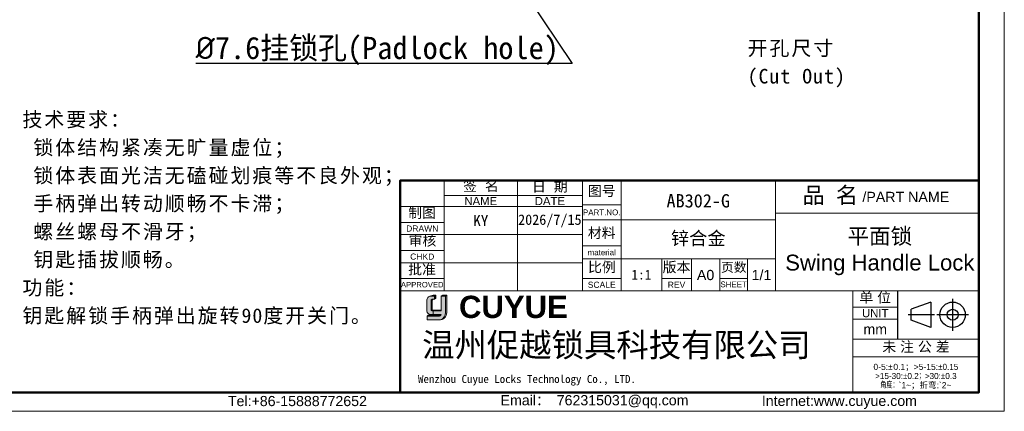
# Model space of a CAD drawing. Header units: millimetres. Extents: x 16 to 559, y 27 to 410.
# Tile 4 of 8: x 205 to 559, y 27 to 167. Entities that reach past the tile are written whole.
import ezdxf
from ezdxf import colors
from ezdxf.entities.mleader import LeaderData, LeaderLine
from ezdxf.math import Vec2, Vec3

# ---------------------------------------------------------------- set-up
doc = ezdxf.new("R2010")
doc.units = ezdxf.units.MM
for name, color, linetype, lineweight in [('0007', 7, 'Continuous', 5), ('实线层', 7, 'Continuous', 25), ('尺寸线层', 3, 'Continuous', 18), ('粗实线层', 7, 'Continuous', 50), ('细实线层', 3, 'Continuous', 18)]:
    doc.layers.add(name, color=color, linetype=linetype, lineweight=lineweight)
doc.layers.add('7标注层', color=3, linetype='Continuous')
doc.styles.add('ARIAL', font='arial.ttf')
doc.styles.add('TEXTSTYLE_2', font='arial.ttf')
doc.styles.add('TEXTSTYLE_3', font='arial.ttf')
doc.styles.add('TEXTSTYLE_4', font='arial.ttf')

msp = doc.modelspace()

# ---------------------------------------------------------------- hatches: boundary and pattern name
at = {"layer": '实线层'}
h = msp.add_hatch(color=30, dxfattribs=at)
edge = h.paths.add_edge_path(flags=0)
edge.add_arc((353.1955740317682, 66.2734677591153), 0.5223099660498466, 103.89623382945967, 180.1196323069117, ccw=False)
edge.add_line((353.0701338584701, 66.7804908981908), (353.8867941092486, 66.78049089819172))
edge.add_line((353.8867941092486, 66.78049089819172), (353.8867941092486, 67.89802281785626))
edge.add_line((353.8867941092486, 67.89802281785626), (352.245575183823, 67.89802281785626))
edge.add_arc((352.7598262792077, 66.35667511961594), 1.624871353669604, 108.4506221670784, 173.4013944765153)
edge.add_line((351.1457187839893, 66.54339391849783), (351.145718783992, 62.59685241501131))
edge.add_arc((352.5360738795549, 62.72637918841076), 1.39637547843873, 185.3223660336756, 272.7233690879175)
edge.add_line((352.6024210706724, 61.3315808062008), (353.4774016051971, 61.3315808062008))
edge.add_line((353.4774016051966, 61.3315808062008), (353.4774016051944, 62.59685241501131))
edge.add_line((353.4774016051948, 62.59685241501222), (353.0835150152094, 62.59685241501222))
edge.add_arc((353.0506711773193, 62.97314277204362), 0.3777209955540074, 177.6597996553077, 274.98831874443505, ccw=False)
edge.add_line((352.6732652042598, 62.98856619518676), (352.6732652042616, 66.27237718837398))
h = msp.add_hatch(color=254, dxfattribs=at)
h.paths.add_polyline_path([(353.4392411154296, 68.2304178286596), (352.245575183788, 67.89802281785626), (353.8867941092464, 67.89802281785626), (354.4512480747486, 68.2304178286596)], flags=0)
h.paths.add_polyline_path([(356.2907836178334, 67.89802281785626), (357.8896890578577, 67.89802281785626), (358.3595914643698, 68.2304178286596), (356.8801719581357, 68.2304178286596)], flags=0)
msp.add_hatch(color=251, dxfattribs=at).paths.add_polyline_path([(353.8867941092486, 66.78049089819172), (354.4512480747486, 67.20937804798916), (354.4512480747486, 68.2304178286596), (353.8867941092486, 67.89802281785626)], flags=0)
h = msp.add_hatch(color=251, dxfattribs=at)
edge = h.paths.add_edge_path(flags=0)
edge.add_line((358.3595914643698, 68.2304178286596), (357.8896890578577, 67.89802281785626))
edge.add_line((357.8896890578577, 67.89802281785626), (357.8896890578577, 62.0383275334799))
edge.add_arc((355.2376283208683, 61.93488788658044), 2.654077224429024, -71.74154242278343, 2.2336036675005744, ccw=False)
edge.add_arc((355.6294088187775, 62.10992101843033), 2.731121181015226, 279.2658368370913, 358.4978790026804)
edge.add_line((358.3595914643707, 62.03832753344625), (358.3595914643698, 68.2304178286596))
h = msp.add_hatch(color=251, dxfattribs=at)
edge = h.paths.add_edge_path(flags=0)
edge.add_line((353.0499329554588, 63.21581077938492), (353.0499329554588, 66.27237718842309))
edge.add_arc((353.5722417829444, 66.27346775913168), 0.5223099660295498, 103.89623382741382, 180.1196323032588, ccw=False)
edge.add_line((353.4468016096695, 66.78049089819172), (353.0701338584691, 66.78049089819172))
edge.add_arc((353.1955740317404, 66.27346775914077), 0.5223099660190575, 103.8962338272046, 180.1196323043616)
edge.add_line((352.6732652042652, 66.27237718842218), (352.6732652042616, 62.98856619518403))
edge.add_arc((353.0506711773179, 62.97314277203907), 0.3777209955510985, 177.6597996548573, 274.9883187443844)
edge.add_line((353.0835150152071, 62.59685241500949), (356.2907836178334, 62.59685241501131))
edge.add_line((356.2907836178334, 62.59685241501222), (356.2907836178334, 62.91482133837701))
edge.add_line((356.2907836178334, 62.9148213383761), (353.2909971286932, 62.9148213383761))
edge.add_arc((353.3467040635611, 63.2064669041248), 0.2969181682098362, 178.1966309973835, 259.1862447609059, ccw=False)
h = msp.add_hatch(color=251, dxfattribs=at)
edge = h.paths.add_edge_path(flags=0)
edge.add_line((351.658524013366, 61.03091246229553), (351.3223285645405, 60.66091768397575))
edge.add_line((351.3223285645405, 60.66091768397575), (355.4933055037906, 60.66091768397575))
edge.add_arc((355.340492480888, 61.65209370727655), 1.002886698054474, 278.7644802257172, 323.8869948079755)
edge.add_line((356.150680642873, 61.06101260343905), (351.658524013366, 61.03091246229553))
at = {"layer": '尺寸线层'}
h = msp.add_hatch(color=179, dxfattribs=at)
edge = h.paths.add_edge_path(flags=0)
edge.add_line((357.8896890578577, 67.89802281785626), (356.2907836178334, 67.89802281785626))
edge.add_line((356.2907836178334, 67.89802281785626), (356.2907836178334, 62.59685241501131))
edge.add_line((356.2907836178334, 62.59685241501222), (353.4774016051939, 62.59685241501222))
edge.add_line((353.4774016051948, 62.59685241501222), (353.4774016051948, 61.33158080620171))
edge.add_line((353.4774016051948, 61.3315808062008), (356.2907836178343, 61.3315808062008))
edge.add_arc((355.3404924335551, 61.65209379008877), 1.002886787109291, 278.7644821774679, 341.36184450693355, ccw=False)
edge.add_line((355.4933055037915, 60.66091768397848), (351.3223285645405, 60.66091768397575))
edge.add_line((351.3223285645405, 60.66091768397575), (351.3223285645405, 59.37919307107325))
edge.add_line((351.3223285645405, 59.37919307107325), (355.5830641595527, 59.37919307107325))
edge.add_arc((355.6294088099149, 62.10992050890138), 2.731120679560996, 269.0276957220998, 279.2658387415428)
edge.add_arc((355.2376283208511, 61.93488788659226), 2.654077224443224, 288.258457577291, 362.2336036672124)
edge.add_line((357.889689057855, 62.0383275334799), (357.8896890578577, 67.89802281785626))

# ---------------------------------------------------------------- linework, layer by layer
at = {"color": 0, "linetype": 'Continuous'}
for p, q in [((520.4792718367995, 69.83218774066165), (520.4792718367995, 52.4339618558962)), ((532.4496364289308, 65.78210765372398), (525.3054333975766, 63.19504869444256)), ((532.4496364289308, 65.78210765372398), (532.4496364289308, 56.67565773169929)), ((540.2803129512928, 66.9539458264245), (540.2803129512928, 55.50381955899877)), ((533.7435562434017, 61.22888269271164), (524.2941458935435, 61.22888269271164)), ((525.3054333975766, 59.26271669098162), (525.3054333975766, 63.19504869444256)), ((546.005376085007, 61.22888269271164), (534.5552498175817, 61.22888269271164)), ((532.4496364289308, 56.67565773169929), (525.3054333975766, 59.26271669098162))]:
    msp.add_line(p, q, dxfattribs=at)
for radius in [4.553224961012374, 1.966166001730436]:
    msp.add_circle((540.2803129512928, 61.22888269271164), radius, dxfattribs=at)
at = {"layer": '0007'}
for p, q in [((352.2455751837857, 67.89802281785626), (353.4392411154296, 68.2304178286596)), ((352.2455751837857, 67.89802281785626), (353.8867941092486, 67.89802281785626)), ((353.4392411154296, 68.2304178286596), (354.4512480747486, 68.2304178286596)), ((353.8867941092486, 67.89802281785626), (354.4512480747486, 68.2304178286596)), ((353.8867941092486, 66.78049089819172), (353.8867941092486, 67.89802281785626)), ((354.4512480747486, 67.20937804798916), (354.4512480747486, 68.2304178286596)), ((356.2907836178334, 67.89802281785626), (356.8801719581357, 68.2304178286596)), ((356.2907836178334, 67.89802281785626), (357.8896890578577, 67.89802281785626)), ((356.2907836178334, 62.59685241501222), (356.2907836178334, 67.89802281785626)), ((356.8801719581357, 68.2304178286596), (358.3595914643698, 68.2304178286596)), ((357.8896890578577, 67.89802281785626), (358.3595914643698, 68.2304178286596)), ((357.8896890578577, 67.89802281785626), (357.8896890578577, 62.03832753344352)), ((358.3595914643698, 68.2304178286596), (358.3595914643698, 62.03832753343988)), ((351.1457187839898, 62.5968524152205), (351.1457187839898, 66.54339391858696)), ((352.6732652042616, 62.98856619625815), (352.6732652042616, 66.27237716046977)), ((353.0499329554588, 63.21581077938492), (353.0499329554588, 66.27237716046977)), ((353.0701338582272, 66.78049089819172), (353.8867941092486, 66.78049089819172)), ((353.8867941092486, 66.78049089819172), (354.4512480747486, 67.20937804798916)), ((351.3223285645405, 60.66091768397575), (351.658524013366, 61.03091246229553)), ((351.3223285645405, 59.37919307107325), (351.3223285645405, 60.66091768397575)), ((351.3223285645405, 60.66091768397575), (355.4933055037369, 60.66091768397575)), ((351.658524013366, 61.03091246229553), (356.1506806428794, 61.06101260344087)), ((352.602421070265, 61.3315808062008), (356.2907836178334, 61.3315808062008)), ((353.0835150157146, 62.59685241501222), (356.2907836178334, 62.59685241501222)), ((353.2909971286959, 62.9148213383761), (356.2907836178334, 62.9148213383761)), ((353.4774016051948, 62.59685241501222), (353.4774016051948, 61.3315808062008)), ((351.3223285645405, 59.37919307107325), (355.5830641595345, 59.37919307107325))]:
    msp.add_line(p, q, dxfattribs=at)
for centre, radius, start, end in [((352.7598265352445, 66.35667491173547), 1.624871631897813, 108.4506284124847, 173.4013882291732), ((353.1955740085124, 66.27346777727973), 0.5223099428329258, 103.8962318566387, 180.1196373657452), ((353.5722417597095, 66.27346777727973), 0.5223099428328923, 103.8962318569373, 180.1196373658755), ((352.5360738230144, 62.72637912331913), 1.396375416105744, 185.3223635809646, 272.7233715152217), ((353.0506711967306, 62.97314279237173), 0.3777210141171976, 177.6598026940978, 274.9883156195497), ((353.3467040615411, 63.20646690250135), 0.2969181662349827, 178.1966306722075, 259.1862450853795), ((355.3404924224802, 61.65209380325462), 1.002886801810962, 278.7644826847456, 341.3618439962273), ((355.6294087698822, 62.10992106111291), 2.731121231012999, 269.0276967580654, 358.4978781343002), ((355.2376286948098, 61.93488762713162), 2.654076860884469, 288.2424993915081, 2.233609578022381)]:
    msp.add_arc(centre, radius, start, end, dxfattribs=at)
at = {"layer": '粗实线层'}
msp.add_lwpolyline([(48.654434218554, 401.1851244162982), (549.7199876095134, 401.1851244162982), (549.7199876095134, 33.31838435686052), (48.654434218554, 33.31838435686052)], close=True, dxfattribs=at)
msp.add_lwpolyline([(549.7197027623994, 109.4666087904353), (468.5670435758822, 109.4666087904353), (341.6276250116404, 109.4650855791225), (341.6276250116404, 33.2819360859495)], dxfattribs=at)
at = {"layer": '细实线层'}
for p, q in [((357.4176115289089, 109.4650855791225), (357.4176115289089, 69.8439157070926)), ((383.7342557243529, 109.4650855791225), (383.7342557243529, 69.8439157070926)), ((407.1254666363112, 109.4988794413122), (407.1254666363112, 69.84391570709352)), ((407.1268283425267, 109.4650855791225), (407.1268283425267, 69.8439157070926)), ((421.0148066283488, 109.4660381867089), (421.0148066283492, 69.8439157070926)), ((476.5670435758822, 109.4666087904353), (476.5670435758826, 69.8439157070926)), ((357.4176115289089, 104.05555316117), (407.1268283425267, 104.0555531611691)), ((341.6276250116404, 100.1080565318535), (407.1268283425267, 100.1080565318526)), ((407.1254666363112, 100.7266647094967), (421.0148066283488, 100.7266647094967)), ((476.5670435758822, 97.77032248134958), (549.7197027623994, 97.77032248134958)), ((341.6276250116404, 94.40611695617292), (357.4176115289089, 94.40611695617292)), ((407.1254666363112, 95.31713229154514), (476.5721665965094, 95.31713229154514)), ((341.6276250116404, 90.02000959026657), (407.1268283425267, 90.02000959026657)), ((407.1254666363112, 85.96010324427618), (421.0148066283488, 85.96010324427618)), ((341.6276250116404, 84.31807001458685), (357.4176115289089, 84.31807001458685)), ((341.6276250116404, 79.93196264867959), (407.1268283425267, 79.93196264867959)), ((407.1254666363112, 81.2815887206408), (476.5721665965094, 81.2815887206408)), ((435.6351645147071, 81.2815887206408), (435.6351645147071, 69.84391570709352)), ((446.3080257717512, 81.2815887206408), (446.3080257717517, 69.84391570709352)), ((456.5422762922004, 81.2815887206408), (456.5422762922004, 69.84391570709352)), ((466.4841196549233, 81.2815887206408), (466.4841196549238, 69.84391570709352)), ((341.6276250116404, 74.23002307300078), (357.4176115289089, 74.23002307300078)), ((407.1254666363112, 74.26381693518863), (421.0148066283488, 74.26381693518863)), ((435.6351645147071, 74.26381693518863), (446.3080257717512, 74.26381693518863)), ((456.5422762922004, 74.26381693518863), (466.4841196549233, 74.26381693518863)), ((341.6276250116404, 69.8439157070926), (504.3967355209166, 69.8439157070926)), ((504.3967355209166, 69.8439157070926), (504.3967355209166, 33.43986763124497)), ((504.3968781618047, 69.83218774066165), (549.7199876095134, 69.83218774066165)), ((504.3968781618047, 69.83218774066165), (504.3968781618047, 33.28193608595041)), ((504.3968781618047, 63.98404458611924), (520.4792718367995, 63.98404458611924)), ((504.3968781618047, 59.59793722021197), (520.4792718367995, 59.59793722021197)), ((504.3968781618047, 52.4339618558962), (549.7199876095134, 52.4339618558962)), ((504.3968781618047, 46.14720796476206), (549.7199876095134, 46.14720796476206))]:
    msp.add_line(p, q, dxfattribs=at)
msp.add_lwpolyline([(16.07692475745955, 410.3228480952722), (558.8577112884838, 410.3228480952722), (558.8577112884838, 26.53845357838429), (16.07692475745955, 26.53845357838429)], close=True, dxfattribs=at)

# ---------------------------------------------------------------- texts
at = {"color": 0, "linetype": 'Continuous', "attachment_point": 2, "line_spacing_factor": 0.8999999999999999}
for s, insert, char_height, width, style in [('签  名', (370.6364562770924, 109.3288064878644), 3.655089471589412, 16.07668259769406, 'TEXTSTYLE_2'), ('日  期', (395.3998769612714, 109.1394647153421), 3.655089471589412, 16.07668259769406, 'TEXTSTYLE_2'), ('图号', (414.070136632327, 107.5400599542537), 3.655089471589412, 10.70826993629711, 'TEXTSTYLE_2'), ('{\\fSimSun|b0|i0|c0|p34;品 名}', (496.2634496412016, 107.114425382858), 5.84814315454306, 21.42796202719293, 'TEXTSTYLE_2'), ('/PART NAME', (523.42181814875, 105.3908344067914), 3.655089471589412, 31.12940512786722, 'TEXTSTYLE_3'), ('PART.NO.', (414.070136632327, 99.04532355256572), 2.04685010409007, 13.47573061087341, 'TEXTSTYLE_3'), ('材料', (414.070136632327, 92.46616250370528), 3.655089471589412, 10.70826993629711, 'TEXTSTYLE_2'), ('material', (414.070136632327, 84.64427103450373), 2.04685010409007, 12.8441746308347, 'TEXTSTYLE_3'), ('比例', (414.1309153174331, 80.20756238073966), 3.655089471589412, 10.70826993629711, 'TEXTSTYLE_2'), ('版本', (440.971595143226, 80.18453949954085), 3.655089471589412, 10.70826993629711, 'TEXTSTYLE_2'), ('页数', (461.5656653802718, 79.97827008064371), 3.362682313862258, 9.851608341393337, 'TEXTSTYLE_2'), ('A0', (451.4251510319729, 77.33409209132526), 3.655089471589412, 5.368412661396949, 'TEXTSTYLE_2'), ('1/1', (471.5281431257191, 77.33409209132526), 3.655089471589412, 8.052618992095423, 'TEXTSTYLE_2'), ('SCALE', (414.070136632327, 73.09418830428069), 2.193053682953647, 10.02771758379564, 'TEXTSTYLE_3'), ('REV', (440.971595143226, 73.09418830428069), 2.193053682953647, 4.757239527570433, 'TEXTSTYLE_4'), ('SHEET', (461.5131979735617, 73.16729009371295), 2.04685010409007, 8.457314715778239, 'TEXTSTYLE_4'), ('单 位', (512.4380749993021, 69.29067292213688), 3.655089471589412, 13.39247626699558, 'TEXTSTYLE_2'), ('UNIT', (512.4380749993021, 63.25302669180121), 2.92407157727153, 9.511385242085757, 'TEXTSTYLE_3'), ('mm', (512.4380749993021, 57.84349427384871), 3.655089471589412, 8.478720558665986, 'TEXTSTYLE_3'), ('未 注 公 差', (527.08393906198, 51.55131367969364), 3.655089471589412, 29.46915886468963, 'TEXTSTYLE_2'), ('{\\C256;Email\\fSimSun|b0|i0|c0|p34;： \\farial|b0|i0|c0|p34;762315031@qq.com}', (411.481224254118, 32.34110291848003), 3.647793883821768, 74.08785265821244, 'TEXTSTYLE_3'), ('{\\C256;Internet:www.cuyue.com}', (499.557407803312, 32.10245306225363), 3.647793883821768, 108.1273010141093, 'TEXTSTYLE_3')]:
    msp.add_mtext(s, dxfattribs=dict(at, insert=insert, char_height=char_height, width=width, style=style))
at = {"linetype": 'Continuous', "attachment_point": 2, "line_spacing_factor": 0.8999999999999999}
for s, insert, char_height, width, style in [('NAME', (370.5759336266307, 103.5438406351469), 2.92407157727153, 11.7723773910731, 'TEXTSTYLE_3'), ('DATE', (395.4305420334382, 103.5438406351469), 2.92407157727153, 10.87015456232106, 'TEXTSTYLE_3'), ('制图', (349.4761381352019, 99.68826862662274), 3.655089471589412, 10.70826993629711, 'TEXTSTYLE_2'), ('DRAWN', (349.5226182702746, 93.30959011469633), 2.193053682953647, 11.55225676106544, 'TEXTSTYLE_3'), ('审核', (349.6055341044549, 89.70089998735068), 3.655089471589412, 10.70826993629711, 'TEXTSTYLE_2'), ('CHKD', (349.5226182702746, 83.22154317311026), 2.193053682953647, 8.666230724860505, 'TEXTSTYLE_3'), ('批准', (349.456600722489, 79.37030986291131), 3.655089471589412, 10.70826993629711, 'TEXTSTYLE_2'), ('APPROVED', (349.5226182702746, 73.0238435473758), 1.973748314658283, 15.29104642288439, 'TEXTSTYLE_3'), ('Tel:+86-15888772652', (304.6330261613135, 32.04726552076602), 3.647793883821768, 51.78269879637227, 'TEXTSTYLE_3')]:
    msp.add_mtext(s, dxfattribs=dict(at, insert=insert, char_height=char_height, width=width, style=style))
at = {"color": 0, "lineweight": 13, "char_height": 4.800000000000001, "width": 92.58706157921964, "attachment_point": 5}
for s, insert in [('{\\fFangSong|b0|i0|c134|p34;\\C3;AB302-G}', (448.7909251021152, 102.1251367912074)), ('{\\fFangSong|b0|i0|c134|p34;\\C3;锌合金}', (448.7909251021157, 88.4451788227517))]:
    msp.add_mtext(s, dxfattribs=dict(at, insert=insert))
at = {"color": 0, "insert": (514.0848357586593, 83.85397734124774), "char_height": 5.690558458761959, "width": 130.1801887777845, "attachment_point": 5, "style": 'ARIAL'}
msp.add_mtext('{\\fFangSong|b0|i0|c134|p34;平面锁\\P\\fArial|b0|i0|c134|p34;Swing Handle Lock}', dxfattribs=at)
at = {"color": 0, "insert": (428.3249855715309, 75.60961046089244), "char_height": 3.501882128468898, "width": 24.36726314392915, "attachment_point": 5}
msp.add_mtext('1:1', dxfattribs=at)
at = {"color": 7, "linetype": 'Continuous', "attachment_point": 1, "line_spacing_factor": 0.8999999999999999}
for s, insert, char_height, width, style in [('{\\fArial|b1|i0|c134|p34;\\C30;CU\\C179;YUE}', (362.7516491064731, 68.05479034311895), 8, 62.40224347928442, 'TEXTSTYLE_2'), ('{\\fsimsun|b0|i0|c134|p34;\\C0;Wenzhou Cuyue Locks Technology Co., LTD.}', (347.9979985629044, 39.57654325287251), 2.88, 120.2087700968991, 'TEXTSTYLE_3')]:
    msp.add_mtext(s, dxfattribs=dict(at, insert=insert, char_height=char_height, width=width, style=style))
at = {"color": 0, "linetype": 'Continuous', "lineweight": 13, "insert": (527.0584328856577, 43.58864533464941), "char_height": 2.188676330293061, "width": 44.49129103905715, "attachment_point": 2, "line_spacing_factor": 0.8999999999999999, "style": 'TEXTSTYLE_2'}
msp.add_mtext('0-5:{\\Fgdt,gbcbig.shx;`\\fsimsun|b0|i0|c0|p34;\\W0.16667; \\farial|b0|i0|c0|p34;\\W1;0.1\\fsimsun|b0|i0|c0|p34;；}>5-15:{\\Fgdt,gbcbig.shx;`0.15\\P>15-30:`0.2；>30:`0.3\\P角度：}`1~{\\fsimsun|b0|i0|c0|p34;；折弯}:`2~', dxfattribs=at)
at = {"layer": '尺寸线层', "char_height": 5.25, "width": 170.6168156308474, "attachment_point": 1, "line_spacing_factor": 1.150569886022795}
for s, insert in [('{\\fSimSun|b1|i0|c134|p2;\\T1.1;开孔尺寸\\P(Cut Out)}', (466.5347626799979, 159.631503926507)), ('{\\fSimSun|b1|i0|c134|p2;\\T1.1;技术要求：\\P 锁体结构紧凑无旷量虚位；\\P 锁体表面光洁无磕碰划痕等不良外观；\\P 手柄弹出转动顺畅不卡滞；\\P 螺丝螺母不滑牙；\\P 钥匙插拔顺畅。\\P功能：\\P钥匙解锁手柄弹出旋转90度开关门。}', (205.7364643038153, 134.0289519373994))]:
    msp.add_mtext(s, dxfattribs=dict(at, insert=insert))
at = {"layer": '尺寸线层', "color": 6, "insert": (349.4748762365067, 54.64035953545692), "char_height": 8.5358, "width": 156.6994640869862, "attachment_point": 1}
msp.add_mtext('{\\fSimSun|b0|i0|c134|p2;\\C0;温州促越锁具科技有限公司}', dxfattribs=at)
at = {"layer": '细实线层', "insert": (370.5759336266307, 95.0640330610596), "char_height": 4, "attachment_point": 5}
msp.add_mtext_dynamic_manual_height_columns('KY', width=13.15832209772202, gutter_width=1, heights=[0], dxfattribs=at)
at = {"layer": '细实线层', "insert": (384.0009300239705, 97.25670697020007), "char_height": 3.7282, "attachment_point": 1}
msp.add_mtext('2026/7/15', dxfattribs=at)

# ---------------------------------------------------------------- leaders
at = {"layer": '7标注层'}
ml = msp.add_multileader_mtext('Standard', dxfattribs=at)
ml.set_content('{\\fISOCPEUR|b0|i0|c134|p34;%%C}7.6挂锁孔(Padlock hole)', color=256)
ml.set_leader_properties()
ml.build(insert=Vec2(0, 0))
ml.multileader.update_dxf_attribs({"text_right_attachment_type": 6, "dogleg_length": 0.36, "arrow_head_size": 8})
ctx = ml.context
ctx.base_point, ctx.char_height, ctx.arrow_head_size, ctx.landing_gap_size, ctx.plane_origin = Vec3(259.1907094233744, 156.5508715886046), 8, 8, 4, Vec3(347.4533015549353, 235.2967494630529)
ctx.right_attachment, ctx.text_align_type = 6, 2
notes = []
notes.append((ctx, [(0, (1, 1, 0), (403.3833351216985, 151.4871844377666), (-1, 0), 0.72, [(0, [(347.4533015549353, 235.2967494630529)], 0, [])])]))
ctx.mtext.insert, ctx.mtext.alignment, ctx.mtext.flow_direction = Vec3(398.6633351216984, 161.0871844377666), 3, 5
for ctx, leaders in notes:
    for number, flags, end, landing, length, lines in leaders:
        leader = LeaderData()
        leader.index, (leader.has_last_leader_line, leader.has_dogleg_vector, leader.attachment_direction) = number, flags
        leader.last_leader_point, leader.dogleg_vector, leader.dogleg_length = Vec3(end), Vec3(landing), length
        for number, points, colour, breaks in lines:
            line = LeaderLine()
            line.index, line.vertices, line.color, line.breaks = number, Vec3.list(points), colors.encode_raw_color(colour), breaks
            leader.lines.append(line)
        ctx.leaders.append(leader)

doc.saveas('drawing.dxf')
